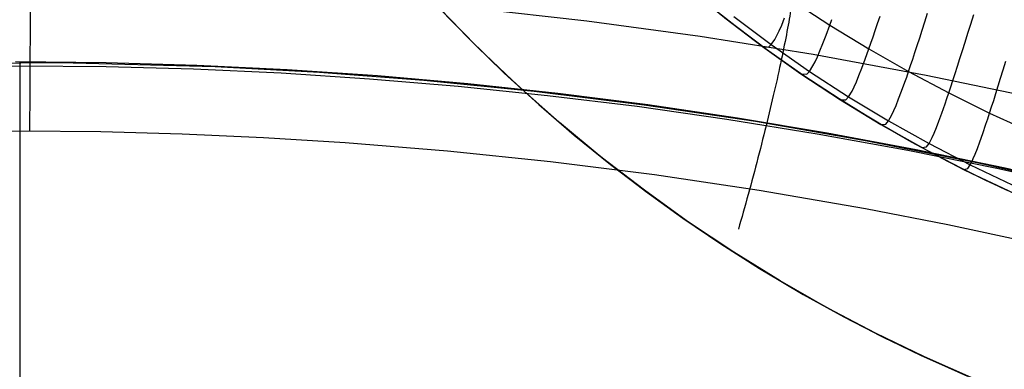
# Model space of a CAD drawing. Header units: millimetres. Extents: x -118 to 118, y -118 to 118.
# Tile 53 of 68: x 0 to 21.21, y 94.98 to 102.5. Entities that reach past the tile are written whole.
import ezdxf

# ---------------------------------------------------------------- set-up
doc = ezdxf.new("R2010")
doc.units = ezdxf.units.MM
doc.header["$MEASUREMENT"] = 0
doc.layers.add('Predefinito', color=5, linetype='Continuous')

msp = doc.modelspace()

# ---------------------------------------------------------------- linework, layer by layer
at = {"layer": 'Predefinito'}
for points in [[(21.417, 98.756), (20.473, 99.202), (19.545, 99.681), (18.634, 100.191), (17.741, 100.733), (16.868, 101.305), (16.015, 101.907), (15.183, 102.538), (14.374, 103.198), (13.588, 103.886), (12.826, 104.6), (12.089, 105.34), (11.379, 106.105), (10.695, 106.894), (10.039, 107.707), (9.412, 108.542), (8.814, 109.398), (8.246, 110.274), (7.708, 111.169), (7.202, 112.083), (6.728, 113.013), (6.287, 113.959), (5.878, 114.92), (5.503, 115.895)], [(20.557, 94.767), (19.485, 95.241), (18.431, 95.751), (17.394, 96.297), (16.377, 96.878), (15.381, 97.494), (14.406, 98.143), (13.454, 98.826), (12.526, 99.541), (11.623, 100.287), (10.746, 101.064), (9.896, 101.87), (9.074, 102.705), (8.282, 103.568), (7.52, 104.457), (6.788, 105.372), (6.088, 106.312), (5.421, 107.275), (4.788, 108.26), (4.188, 109.266), (3.624, 110.293), (3.095, 111.338), (2.602, 112.401), (2.146, 113.48)], [(21.621, 98.665), (20.809, 99.039), (20.004, 99.439), (19.208, 99.864), (18.423, 100.315), (17.649, 100.791), (16.888, 101.291), (16.141, 101.815), (15.408, 102.363), (14.691, 102.933)], [(9.013, 102.769), (9.715, 102.049), (10.437, 101.35), (11.181, 100.671), (11.944, 100.015), (12.726, 99.382), (13.525, 98.773), (14.341, 98.188), (15.172, 97.629), (16.018, 97.095), (16.876, 96.587), (17.746, 96.106), (18.627, 95.653), (19.517, 95.226), (20.416, 94.827)], [(15.188, 102.534), (15.998, 101.92), (16.827, 101.333), (17.676, 100.774), (18.544, 100.244), (19.428, 99.744), (20.33, 99.273), (21.246, 98.834)], [(30.69, 96.75), (28.814, 97.335), (26.929, 97.883), (25.036, 98.393), (23.135, 98.866), (21.226, 99.301), (19.31, 99.698), (17.388, 100.057), (15.461, 100.379), (13.528, 100.663), (11.591, 100.909), (9.651, 101.117), (7.707, 101.288), (5.76, 101.42), (3.812, 101.515), (1.862, 101.571), (-0.088, 101.59)], [(30.877, 96.689), (28.919, 97.293), (26.959, 97.854), (24.998, 98.373), (23.039, 98.851), (21.081, 99.287), (19.127, 99.682), (17.177, 100.036), (15.232, 100.351), (13.295, 100.626), (11.364, 100.862), (9.443, 101.06), (7.531, 101.22), (5.63, 101.344), (3.741, 101.431), (1.864, 101.483), (0, 101.5), (-1.866, 101.483)], [(-40.68, 91.464), (-38.768, 92.291), (-36.847, 93.075), (-34.532, 93.959), (-32.209, 94.78), (-29.879, 95.54), (-27.545, 96.238), (-25.209, 96.876), (-22.874, 97.454), (-20.541, 97.973), (-18.212, 98.432), (-15.891, 98.833), (-13.579, 99.177), (-11.28, 99.465), (-8.995, 99.698), (-6.728, 99.877), (-4.475, 100.003), (-2.233, 100.078), (0.003, 100.103), (1.749, 100.088), (3.496, 100.042), (5.248, 99.966), (7.007, 99.857)], [(15.927, 98.828), (18.219, 98.432), (19.99, 98.088), (21.762, 97.71), (23.535, 97.297), (25.309, 96.851)]]:
    msp.add_lwpolyline(points, dxfattribs=at)
at = {"layer": 'Predefinito', "extrusion": (0.999985, -0.005036, -0.002067)}
msp.add_lwpolyline([(105.365, -143.678), (105.33, -143.586), (105.293, -143.495), (105.253, -143.404), (105.211, -143.313), (105.166, -143.224), (105.12, -143.135), (105.071, -143.047), (105.019, -142.96), (104.966, -142.874), (104.91, -142.789), (104.852, -142.706), (104.791, -142.624), (104.729, -142.543), (104.665, -142.464), (104.599, -142.387), (104.53, -142.311), (104.46, -142.237), (104.388, -142.165), (104.315, -142.094), (104.24, -142.026), (104.163, -141.959), (104.084, -141.895), (104.005, -141.832), (103.924, -141.772), (103.841, -141.714), (103.758, -141.658), (103.673, -141.604), (103.588, -141.553), (103.501, -141.504), (103.414, -141.457), (103.326, -141.413), (103.237, -141.37), (103.147, -141.33), (103.056, -141.292), (102.964, -141.256), (102.871, -141.223), (102.776, -141.191), (102.68, -141.162), (102.584, -141.134), (102.486, -141.11), (102.387, -141.087), (102.288, -141.067), (102.188, -141.049), (102.088, -141.034), (101.987, -141.021), (101.886, -141.011), (101.784, -141.004), (101.682, -140.998), (101.58, -140.996), (101.478, -140.996), (101.376, -140.998), (101.275, -141.003), (101.173, -141.011), (101.072, -141.021), (100.972, -141.034), (100.872, -141.049), (100.772, -141.066), (100.674, -141.086), (100.576, -141.108), (100.479, -141.133), (100.383, -141.159), (100.288, -141.188), (100.194, -141.219), (100.102, -141.253)], dxfattribs=at)
at = {"layer": 'Predefinito', "extrusion": (0.964794, -0.253539, -0.069928)}
msp.add_lwpolyline([(104, -144.502), (103.965, -144.41), (103.927, -144.318), (103.886, -144.227), (103.844, -144.136), (103.799, -144.046), (103.751, -143.957), (103.701, -143.869), (103.649, -143.783), (103.595, -143.697), (103.539, -143.612), (103.48, -143.529), (103.419, -143.447), (103.357, -143.366), (103.292, -143.287), (103.225, -143.21), (103.156, -143.134), (103.086, -143.06), (103.013, -142.988), (102.939, -142.917), (102.864, -142.849), (102.787, -142.782), (102.708, -142.718), (102.628, -142.656), (102.546, -142.595), (102.464, -142.537), (102.38, -142.482), (102.295, -142.428), (102.209, -142.377), (102.122, -142.328), (102.035, -142.281), (101.946, -142.236), (101.857, -142.194), (101.768, -142.154), (101.676, -142.116), (101.584, -142.08), (101.49, -142.046), (101.395, -142.015), (101.299, -141.985), (101.202, -141.958), (101.104, -141.933), (101.006, -141.91), (100.906, -141.89), (100.806, -141.872), (100.705, -141.857), (100.604, -141.844), (100.502, -141.834), (100.4, -141.826), (100.298, -141.82), (100.196, -141.818), (100.094, -141.817), (99.991, -141.82), (99.889, -141.824), (99.787, -141.832), (99.686, -141.841), (99.585, -141.854), (99.484, -141.868), (99.384, -141.885), (99.285, -141.905), (99.187, -141.927), (99.089, -141.951), (98.992, -141.978), (98.897, -142.006), (98.802, -142.037), (98.709, -142.07)], dxfattribs=at)
at = {"layer": 'Predefinito', "extrusion": (0.905019, -0.414692, -0.094717)}
msp.add_lwpolyline([(102.394, -145.369), (102.358, -145.277), (102.319, -145.185), (102.277, -145.093), (102.233, -145.003), (102.187, -144.913), (102.139, -144.824), (102.088, -144.736), (102.035, -144.649), (101.98, -144.563), (101.923, -144.479), (101.864, -144.396), (101.802, -144.314), (101.739, -144.233), (101.673, -144.154), (101.606, -144.077), (101.536, -144.002), (101.465, -143.928), (101.392, -143.856), (101.318, -143.786), (101.242, -143.717), (101.164, -143.651), (101.085, -143.587), (101.004, -143.525), (100.922, -143.465), (100.839, -143.407), (100.755, -143.351), (100.67, -143.298), (100.584, -143.246), (100.497, -143.197), (100.409, -143.151), (100.321, -143.106), (100.231, -143.064), (100.141, -143.024), (100.05, -142.986), (99.957, -142.95), (99.863, -142.916), (99.768, -142.885), (99.672, -142.855), (99.575, -142.828), (99.477, -142.803), (99.378, -142.78), (99.279, -142.759), (99.178, -142.741), (99.077, -142.726), (98.976, -142.713), (98.874, -142.702), (98.772, -142.694), (98.67, -142.688), (98.567, -142.685), (98.465, -142.685), (98.362, -142.686), (98.26, -142.691), (98.158, -142.698), (98.056, -142.707), (97.954, -142.719), (97.853, -142.733), (97.753, -142.75), (97.654, -142.769), (97.555, -142.791), (97.457, -142.814), (97.36, -142.841), (97.263, -142.869), (97.168, -142.899), (97.074, -142.932)], dxfattribs=at)
at = {"layer": 'Predefinito', "extrusion": (1, 0, 0)}
for points in [[(101.579, -144.97), (97.492, -146.454), (93.518, -147.816), (85.678, -150.281), (77.996, -152.418), (70.489, -154.25), (63.173, -155.801), (56.065, -157.094), (49.18, -158.152), (42.536, -159), (36.149, -159.66), (30.034, -160.156), (24.209, -160.512), (18.69, -160.75), (8.635, -160.969), (0, -161)], [(100.103, -141.252), (96.161, -142.681), (92.252, -144.021), (84.541, -146.445), (76.985, -148.547), (69.6, -150.35), (62.402, -151.876), (55.405, -153.149), (48.626, -154.191), (42.081, -155.026), (35.785, -155.677), (29.754, -156.166), (24.003, -156.517), (18.547, -156.753), (8.588, -156.969), (0, -157)]]:
    msp.add_lwpolyline(points, dxfattribs=at)
at = {"layer": 'Predefinito'}
for points in [[(-2.425, 103.209, -141.37), (0.019, 103.238, -141.37), (2.462, 103.206, -141.37), (4.902, 103.113, -141.372), (7.341, 102.959, -141.373), (9.779, 102.746, -141.376), (12.218, 102.474, -141.378), (14.656, 102.144, -141.38), (17.092, 101.755, -141.382), (19.523, 101.307, -141.384), (21.948, 100.801, -141.386), (24.366, 100.235, -141.387), (26.776, 99.611, -141.389), (29.177, 98.928, -141.39), (31.568, 98.185, -141.391), (33.948, 97.384, -141.392)], [(16.625, 102.922, -116.097), (17.45, 102.383, -116.154), (18.29, 101.87, -116.205), (19.144, 101.382, -116.251), (20.01, 100.922, -116.291), (20.889, 100.488, -116.326), (21.779, 100.081, -116.356)], [(9.046, 102.735, -100), (9.737, 102.027, -100), (10.448, 101.34, -100), (11.178, 100.673, -100), (11.927, 100.029, -100), (12.695, 99.407, -100), (13.48, 98.807, -100), (14.282, 98.229, -100), (15.1, 97.676, -100), (15.934, 97.146, -100), (16.783, 96.641, -100.001), (17.646, 96.16, -100.001), (18.524, 95.704, -100.001), (19.414, 95.274, -100.001), (20.317, 94.87, -100.001)], [(18.544, 100.244, -100), (18.655, 100.251, -106.135), (18.711, 100.32, -108.179), (18.782, 100.448, -110.221), (18.825, 100.54, -111.239), (18.874, 100.653, -112.253), (18.93, 100.792, -113.262), (18.993, 100.958, -114.266), (19.064, 101.154, -115.262), (19.103, 101.264, -115.757), (19.144, 101.382, -116.251), (19.187, 101.509, -116.741), (19.232, 101.645, -117.23), (19.28, 101.79, -117.715), (19.331, 101.943, -118.198), (19.383, 102.104, -118.677), (19.438, 102.274, -119.154), (19.495, 102.453, -119.626), (19.554, 102.639, -120.095)], [(15.379, 102.563, -108.066), (16.186, 101.96, -108.099), (17.011, 101.385, -108.128), (17.853, 100.838, -108.155), (18.711, 100.32, -108.179), (19.584, 99.831, -108.2), (20.473, 99.372, -108.219), (21.375, 98.943, -108.234)], [(15.998, 101.92, -100), (16.126, 101.903, -106.075), (16.186, 101.96, -108.099), (16.261, 102.072, -110.121), (16.306, 102.154, -111.129), (16.356, 102.257, -112.133), (16.412, 102.383, -113.133), (16.475, 102.534, -114.128)], [(16.827, 101.333, -100), (16.951, 101.324, -106.097), (17.011, 101.385, -108.128), (17.085, 101.503, -110.158), (17.13, 101.588, -111.169), (17.18, 101.695, -112.177), (17.236, 101.825, -113.181), (17.3, 101.982, -114.179), (17.371, 102.167, -115.17), (17.45, 102.383, -116.154), (17.493, 102.503, -116.642)], [(17.676, 100.774, -100), (17.795, 100.773, -106.117), (17.853, 100.838, -108.155), (17.926, 100.961, -110.191), (17.97, 101.05, -111.206), (18.02, 101.16, -112.217), (18.076, 101.295, -113.224), (18.139, 101.456, -114.225), (18.21, 101.647, -115.219), (18.29, 101.87, -116.205), (18.333, 101.994, -116.695), (18.379, 102.126, -117.182), (18.427, 102.267, -117.666), (18.477, 102.416, -118.148), (18.529, 102.574, -118.627)], [(19.428, 99.744, -100), (19.532, 99.759, -106.151), (19.584, 99.831, -108.2), (19.616, 99.889, -109.224), (19.653, 99.963, -110.247), (19.695, 100.058, -111.268), (19.743, 100.175, -112.284), (19.798, 100.317, -113.296), (19.86, 100.487, -114.302), (19.931, 100.688, -115.301), (19.969, 100.8, -115.797), (20.01, 100.922, -116.291), (20.053, 101.051, -116.783), (20.099, 101.19, -117.272), (20.147, 101.338, -117.758), (20.197, 101.494, -118.242), (20.249, 101.659, -118.722), (20.304, 101.833, -119.199), (20.361, 102.015, -119.672), (20.421, 102.206, -120.142), (20.482, 102.404, -120.607), (20.546, 102.612, -121.069)], [(-2.518, 101.549, -144.97), (0.87, 101.575, -144.971), (4.211, 101.489, -144.972), (6.458, 101.368, -144.973), (8.702, 101.196, -144.974), (11.079, 100.959, -144.976), (13.45, 100.666, -144.978), (15.846, 100.311, -144.98), (18.25, 99.894, -144.982), (20.652, 99.418, -144.985), (22.984, 98.897, -144.988), (25.291, 98.323, -144.991), (27.585, 97.695, -144.994), (29.96, 96.982, -144.998), (32.357, 96.197, -145.003), (34.745, 95.347, -145.007)], [(20.33, 99.273, -100), (20.423, 99.296, -106.165), (20.473, 99.372, -108.219), (20.503, 99.431, -109.245), (20.538, 99.508, -110.27), (20.579, 99.605, -111.293), (20.626, 99.725, -112.311), (20.68, 99.871, -113.325), (20.741, 100.045, -114.333), (20.81, 100.249, -115.334), (20.848, 100.364, -115.831), (20.889, 100.488, -116.326), (20.932, 100.62, -116.819), (20.977, 100.762, -117.309), (21.024, 100.912, -117.796), (21.074, 101.071, -118.28), (21.127, 101.239, -118.761), (21.182, 101.416, -119.238), (21.239, 101.602, -119.712)], [(7.007, 99.857, -141.252), (9.211, 99.678, -141.252), (11.435, 99.447, -141.252), (13.675, 99.164, -141.252), (15.927, 98.828, -141.252)]]:
    msp.add_polyline3d(points, dxfattribs=at)

doc.saveas('drawing.dxf')
